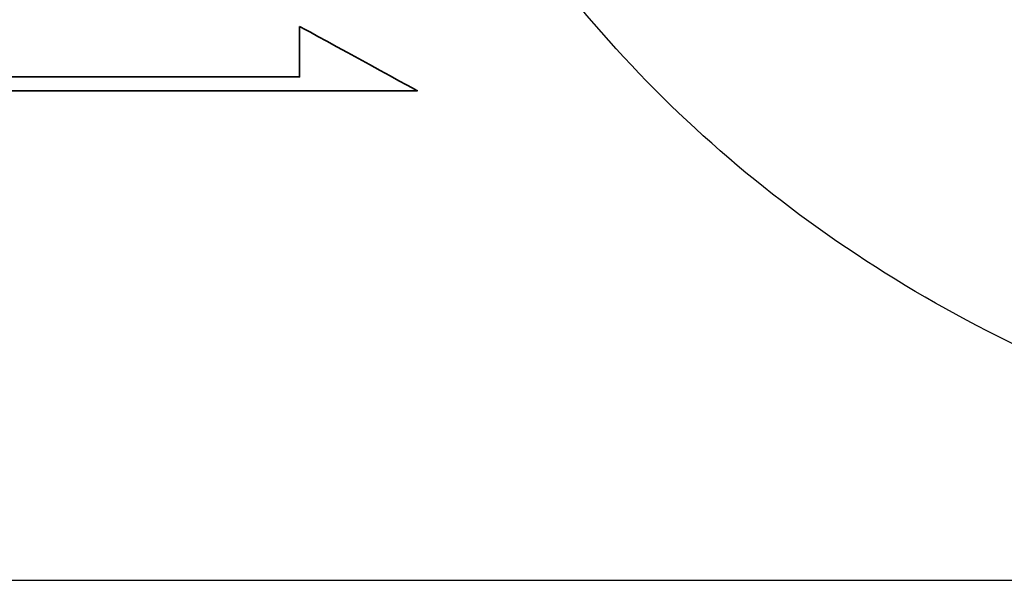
# Model space of a CAD drawing. Header units: millimetres. Extents: x 730 to 1015, y 385 to 481.
# Tile 40 of 47: x 944.36 to 946.89, y 409.34 to 410.78. Entities that reach past the tile are written whole.
import ezdxf

# ---------------------------------------------------------------- set-up
doc = ezdxf.new("R2010")
doc.units = ezdxf.units.MM
doc.header["$LTSCALE"] = 0.15
for name, color, linetype in [('2', 7, 'CONTINUOUS'), ('DIM', 4, 'CONTINUOUS'), ('layer 1', 7, 'CONTINUOUS')]:
    doc.layers.add(name, color=color, linetype=linetype)

# ---------------------------------------------------------------- blocks, each defined once
blk = doc.blocks.new('TBI MOTION logo(完整正式版)')
at = {"layer": 'layer 1', "color": 22, "lineweight": 35}
blk.add_open_spline([(75.90875, -9.47875), (75.90875, -9.47875), (75.90875, -12.28625), (75.90875, -12.28625), (75.90875, -12.28625), (75.90875, -12.28625), (75.90875, -12.47875), (75.90875, -12.47875), (75.90875, -12.47875), (75.90875, -12.47875), (75.71625, -12.47875), (75.71625, -12.47875), (75.71625, -12.47875), (75.71625, -12.47875), (-88.32875, -12.47875), (-88.32875, -12.47875), (-88.32875, -12.47875), (-88.32875, -12.47875), (-88.32875, -13.29375), (-88.32875, -13.29375), (-88.32875, -13.29375), (-88.32875, -13.29375), (82.89125, -13.29375), (82.89125, -13.29375), (82.89125, -13.29375), (82.89125, -13.29375), (75.90875, -9.47875), (75.90875, -9.47875)], degree=3, knots=[0, 0, 0, 0, 0.14285714, 0.14285714, 0.14285714, 0.14285715, 0.28571429, 0.28571429, 0.28571429, 0.2857143, 0.42857143, 0.42857143, 0.42857143, 0.42857144, 0.57142857, 0.57142857, 0.57142857, 0.57142858, 0.71428571, 0.71428571, 0.71428571, 0.71428572, 0.85714286, 0.85714286, 0.85714286, 0.85714287, 1, 1, 1, 1], dxfattribs=at)

msp = doc.modelspace()

# ---------------------------------------------------------------- linework, layer by layer
at = {"layer": '2', "color": 7, "linetype": 'Continuous'}
msp.add_line((935.1853, 409.3409), (962.9853, 409.3409), dxfattribs=at)
msp.add_open_spline([(953.4927, 414.8504), (953.4154, 413.4511), (953.2502, 412.1016), (952.2405, 410.5889), (951.7666, 410.1789), (950.5587, 409.6303), (949.8235, 409.4904), (948.3594, 409.4889), (947.6228, 409.6271), (946.4102, 410.1744), (945.9353, 410.5823), (944.9162, 412.1058), (944.7559, 413.439), (944.6779, 414.8504)], degree=3, knots=[0, 0, 0, 0, 0.25, 0.25, 0.375, 0.375, 0.5, 0.5, 0.625, 0.625, 0.75, 0.75, 1, 1, 1, 1], dxfattribs=at)

# ---------------------------------------------------------------- block references
at = {"layer": 'DIM', "color": 7, "xscale": 0.0433753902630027, "yscale": 0.0433753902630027, "zscale": 0.0433753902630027}
msp.add_blockref('TBI MOTION logo(完整正式版)', (941.7883, 411.1763), dxfattribs=at)

doc.saveas('drawing.dxf')
